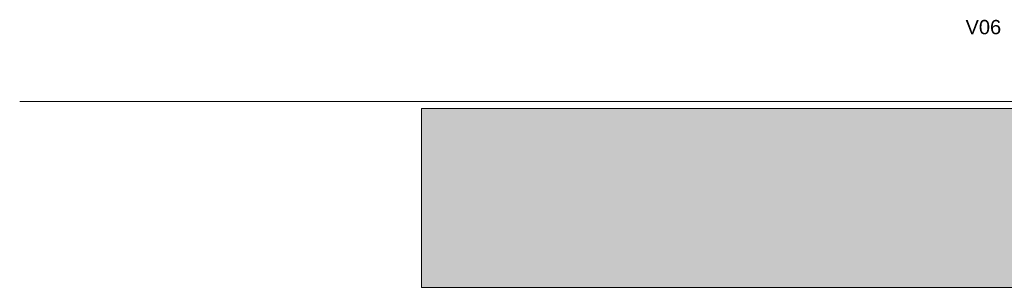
# Model space of a CAD drawing. Header units: millimetres. Extents: x -194 to 1012562, y 0 to 44349.
# Tile 77 of 97: x 432542 to 446298, y 3000 to 6745. Entities that reach past the tile are written whole.
import ezdxf

# ---------------------------------------------------------------- set-up
doc = ezdxf.new("R2010")
doc.units = ezdxf.units.MM
doc.header["$MEASUREMENT"] = 0
doc.layers.add('0 2D arcering', color=7, linetype='Continuous')
doc.layers.add('New_Info 1_ 50_100', color=7, linetype='Continuous')
doc.styles.add('GENERATED_STYLE_1', font='arial.ttf')

msp = doc.modelspace()

# ---------------------------------------------------------------- hatches: boundary and pattern name
at = {"layer": '0 2D arcering', "linetype": 'Continuous', "lineweight": 0, "true_color": 0x636f72}
msp.add_hatch(color=251, dxfattribs=at).paths.add_polyline_path([(438156.1, 3000), (438156.1, 5500), (446839, 5500), (446839, 4400), (447169, 4400), (447169, 5400), (455534, 5400), (463684, 5400), (463684, 4400), (464014, 4400), (464014, 5500), (466394.8, 5500), (492038, 5500), (492038, 3000)])

# ---------------------------------------------------------------- linework, layer by layer
at = {"color": 149, "linetype": 'Continuous', "lineweight": 0, "true_color": 0x3c4244, "flags": 128}
msp.add_lwpolyline([(432541.8, 5600), (497134.6, 5600)], dxfattribs=at)
at = {"layer": '0 2D arcering', "color": 9, "linetype": 'Continuous', "lineweight": 0, "flags": 128}
msp.add_lwpolyline([(438156.1, 3000), (438156.1, 5500), (446839, 5500), (446839, 4400), (447169, 4400), (447169, 5400), (455534, 5400), (463684, 5400), (463684, 4400), (464014, 4400), (464014, 5500), (466394.8, 5500), (492038, 5500), (492038, 3000)], close=True, dxfattribs=at)

# ---------------------------------------------------------------- texts
at = {"layer": 'New_Info 1_ 50_100', "color": 94, "linetype": 'Continuous', "lineweight": 0, "insert": (446254, 6741.3), "char_height": 200, "attachment_point": 3, "style": 'GENERATED_STYLE_1'}
msp.add_mtext('\\A1;{\\pqr;\\fArial|b0|i0|c0|p0;\\W1.000000;V0\\fArial|b0|i0|c0|p0;\\W1.000000;6}', dxfattribs=at)

doc.saveas('drawing.dxf')
